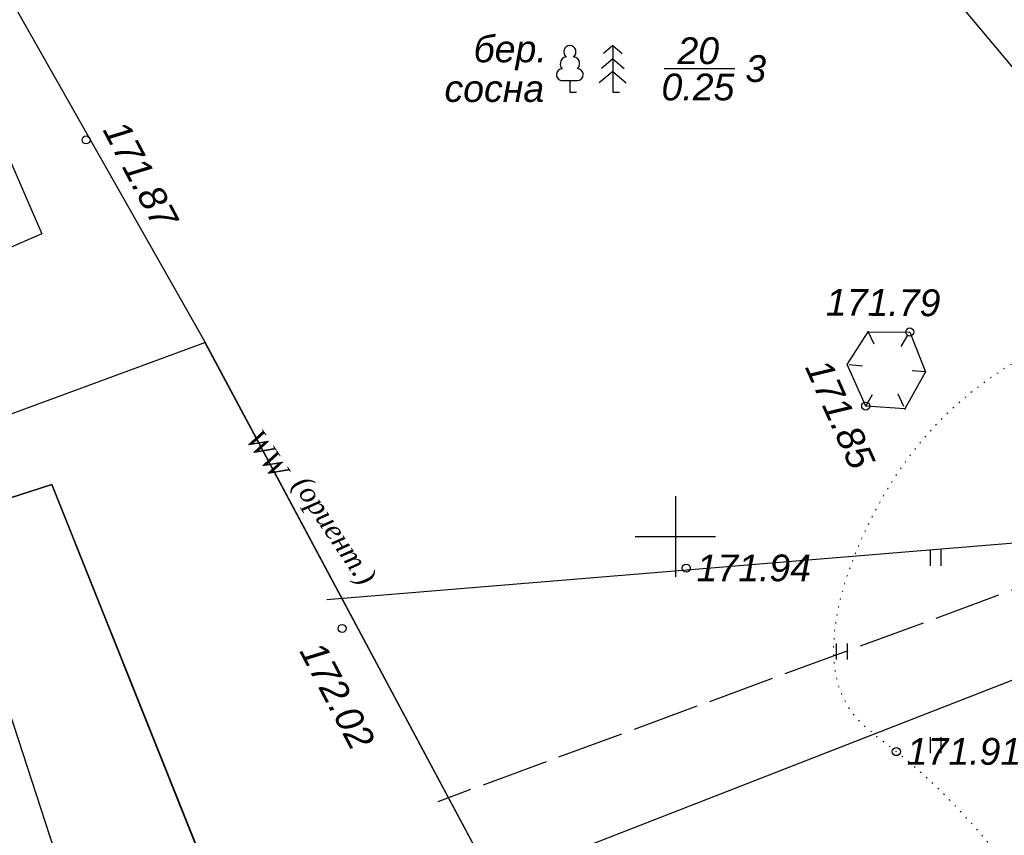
# Model space of a CAD drawing. Header units: metres. Extents: x 2193651 to 2201499, y 493187 to 494493.
# Tile 12 of 76: x 2199647 to 2199720, y 493568 to 493629. Entities that reach past the tile are written whole.
import ezdxf

# ---------------------------------------------------------------- set-up
doc = ezdxf.new("R2010")
doc.units = ezdxf.units.M
doc.set_wipeout_variables(frame=1)
doc.header["$PDSIZE"] = 0.25
for name, pattern in [('10_2', [6, 5, -1]), ('2_1', [1.5, 1, -0.5]), ('366', [0.55, 0.05, -0.5]), ('IMPORT-GOST2_303 5 _2_', [24, 20, -1.5, 1, -1.5])]:
    doc.linetypes.add(name, pattern=pattern)
for name, color, linetype, lineweight in [('contur_line', 7, 'Continuous', 20), ('net_pipeline', 7, 'Continuous', 30), ('КР_Оси', 21, 'IMPORT-GOST2_303 5 _2_', 15)]:
    doc.layers.add(name, color=color, linetype=linetype, lineweight=lineweight)
for name, color, linetype in [('contur_line_building', 7, 'Continuous'), ('graph_building', 7, 'Continuous'), ('grid_XY', 74, 'Continuous'), ('net_electro', 1, 'Continuous'), ('p', 7, 'Continuous'), ('relief_point', 7, 'Continuous'), ('z', 7, 'Continuous'), ('z_text_net_electro', 7, 'Continuous'), ('z_text_relief_point', 7, 'Continuous'), ('z_text_vegetation_text', 7, 'Continuous')]:
    doc.layers.add(name, color=color, linetype=linetype)
doc.layers.add('x_polygon', color=7, linetype='Continuous', true_color=0xffffff)
doc.styles.add('Bm-431', font='timesi.ttf')
doc.styles.add('D-131', font='ariali.ttf')
doc.linetypes.add('ограждение2', pattern='A,0.25,-0.1,[132,ltypeshp.shx,S=0.1,R=0,X=-0.1,Y=0],-0.1,1', length=1.45)

# ---------------------------------------------------------------- blocks, each defined once
blk = doc.blocks.new('330')
h = blk.add_hatch(color=0)
edge = h.paths.add_edge_path()
edge.add_arc((0, 0), 0.15, 0, 360.0003)
at = {"color": 0}
blk.add_circle((0, 0), 0.15, dxfattribs=at)
blk = doc.blocks.new('330p')
at = {"color": 0}
blk.add_point((0, 0), dxfattribs=at)
blk = doc.blocks.new('12')
at = {"color": 251, "true_color": 0x5d5d5d}
for points in [[(0, 1.5), (0, -1.5)], [(-1.5, 0), (1.5, 0)]]:
    blk.add_lwpolyline(points, dxfattribs=at)
blk = doc.blocks.new('ж9итдщд')
at = {"layer": 'x_polygon', "true_color": 0x5d5d5d}
h = blk.add_hatch(dxfattribs=at)
h.set_pattern_fill('401', color=251, style=0, pattern_type=2)
h.set_pattern_definition([(270, (-2190797.488, -493802.634), (14, -14), [1.2, -12.8]), (270, (-2190796.688, -493802.634), (14, -14), [1.2, -12.8]), (270, (-2190803.688, -493795.634), (14, -14), [1.2, -12.8]), (270, (-2190804.488, -493795.634), (14, -14), [1.2, -12.8])])
h.paths.add_polyline_path([(2196827.742, 493578.853), (2196820.756, 493592.326), (2196821.835, 493592.886), (2196813.407, 493599.827), (2196803.931, 493598.902), (2196794.65, 493598.504), (2196780.841, 493598.096), (2196768.796, 493598.564), (2196764.597, 493599.042), (2196756.676, 493600.649), (2196750.164, 493603.036), (2196748.787, 493603.721), (2196743.001, 493607.414), (2196736.246, 493613.36), (2196732.737, 493617.209), (2196731.729, 493614.312), (2196730.982, 493612.632), (2196730.291, 493611.296), (2196729.568, 493610.118), (2196728.816, 493609.097), (2196728.137, 493608.327), (2196728.041, 493608.228), (2196727.182, 493607.434), (2196726.092, 493606.588), (2196724.76, 493605.699), (2196722.488, 493604.352), (2196720.22, 493603.004), (2196719.911, 493602.807), (2196718.809, 493602.058), (2196717.474, 493601.042), (2196716.212, 493599.95), (2196715.022, 493598.778), (2196713.901, 493597.524), (2196712.848, 493596.183), (2196711.916, 493594.838), (2196711.04, 493593.409), (2196710.219, 493591.893), (2196709.921, 493591.296), (2196709.497, 493590.391), (2196708.837, 493588.824), (2196708.299, 493587.326), (2196707.886, 493585.921), (2196707.594, 493584.628), (2196707.401, 493583.352), (2196707.322, 493582.208), (2196707.348, 493581.099), (2196707.472, 493580.13), (2196707.697, 493579.205), (2196708.034, 493578.333), (2196708.437, 493577.599), (2196708.78, 493577.117), (2196708.942, 493576.919), (2196709.614, 493576.224), (2196710.529, 493575.445), (2196712.005, 493574.304), (2196713.038, 493573.461), (2196714.499, 493572.158), (2196716.04, 493570.644), (2196717.72, 493568.837), (2196719.596, 493566.656), (2196722.238, 493563.39), (2196725.219, 493559.67), (2196727.092, 493557.458), (2196728.689, 493555.711), (2196730.207, 493554.195), (2196731.645, 493552.903), (2196733.073, 493551.765), (2196734.488, 493550.777), (2196735.117, 493550.381), (2196735.888, 493549.932), (2196737.523, 493549.082), (2196739.49, 493548.193), (2196742.078, 493547.152), (2196746.425, 493545.47), (2196748.685, 493544.511), (2196750.214, 493543.786), (2196750.537, 493543.622), (2196753.982, 493541.823), (2196755.346, 493541.207), (2196756.542, 493540.776), (2196757.571, 493540.511), (2196757.595, 493540.506), (2196758.619, 493540.355), (2196759.683, 493540.306), (2196760.855, 493540.369), (2196762.034, 493540.547), (2196763.214, 493540.832), (2196764.485, 493541.253), (2196765.743, 493541.784), (2196766.978, 493542.414), (2196768.276, 493543.193), (2196769.529, 493544.066), (2196770.728, 493545.021), (2196771.863, 493546.048), (2196772.926, 493547.134), (2196773.696, 493548.015), (2196773.905, 493548.269), (2196774.858, 493549.528), (2196775.78, 493550.91), (2196776.771, 493552.591), (2196777.858, 493554.662), (2196779.646, 493558.363), (2196780.836, 493560.741), (2196781.832, 493562.523), (2196782.767, 493563.984), (2196783.492, 493564.977), (2196783.683, 493565.22), (2196784.689, 493566.391), (2196785.782, 493567.495), (2196787.03, 493568.599), (2196788.36, 493569.632), (2196789.849, 493570.651), (2196791.412, 493571.596), (2196793.132, 493572.514), (2196795.009, 493573.396), (2196797.038, 493574.233), (2196799.114, 493574.98), (2196801.321, 493575.672), (2196803.648, 493576.299), (2196804.975, 493576.614), (2196806.075, 493576.854), (2196808.693, 493577.348), (2196811.498, 493577.773), (2196814.49, 493578.12), (2196817.868, 493578.406), (2196821.927, 493578.637)])
at = {"color": 251, "lineweight": 25, "true_color": 0x5d5d5d}
for p, q in [((2196687.635, 493627.031), (2196687.635, 493627.031)), ((2196687.635, 493627.031), (2196687.635, 493627.031)), ((2196687.635, 493627.031), (2196687.635, 493627.031)), ((2196687.635, 493627.031), (2196687.635, 493627.031)), ((2196690.835, 493627.031), (2196690.835, 493627.031)), ((2196687.363, 493626.156), (2196687.363, 493626.156)), ((2196687.363, 493626.156), (2196687.363, 493626.156)), ((2196687.907, 493626.156), (2196687.907, 493626.156)), ((2196687.907, 493626.156), (2196687.907, 493626.156)), ((2196686.925, 493625.719), (2196686.925, 493625.719)), ((2196688.353, 493625.719), (2196688.353, 493625.719)), ((2196694.676, 493625.298), (2196699.961, 493625.298)), ((2196686.633, 493624.844), (2196686.633, 493624.844)), ((2196687.071, 493624.406), (2196688.196, 493624.406)), ((2196687.635, 493624.406), (2196687.635, 493624.406)), ((2196688.633, 493624.844), (2196688.633, 493624.844)), ((2196690.835, 493624.406), (2196690.835, 493624.406))]:
    blk.add_line(p, q, dxfattribs=at)
for points in [[(2196690.835, 493627.031), (2196690.143, 493626.416)], [(2196690.835, 493627.031), (2196690.835, 493623.531)], [(2196690.835, 493627.031), (2196691.542, 493626.416)], [(2196690.835, 493626.028), (2196689.986, 493625.309)], [(2196690.835, 493626.028), (2196691.699, 493625.309)], [(2196690.835, 493625.077), (2196689.835, 493624.246)], [(2196690.835, 493625.077), (2196691.85, 493624.246)], [(2196687.635, 493624.406), (2196687.635, 493623.531)], [(2196687.635, 493623.531), (2196688.135, 493623.531)], [(2196690.835, 493623.531), (2196691.335, 493623.531)]]:
    blk.add_lwpolyline(points, dxfattribs=at)
for centre, radius, start, end in [((2196687.67, 493626.541), 0.492, 94.0854, 231.37354), ((2196687.6, 493626.541), 0.492, 308.62658, 85.91445), ((2196687.364, 493625.717), 0.439, 90.19444, 179.80562), ((2196687.915, 493625.719), 0.438, 0, 90.00021), ((2196687.071, 493624.844), 0.438, 90.00021, 179.99985), ((2196687.347, 493625.616), 0.434, 166.32449, 230.45337), ((2196687.874, 493625.644), 0.485, 311.60768, 8.93121), ((2196688.196, 493624.844), 0.438, 0, 90.00021), ((2196687.071, 493624.844), 0.438, 179.99985, 270.00006), ((2196688.196, 493624.844), 0.438, 270.00006, 0)]:
    blk.add_arc(centre, radius, start, end, dxfattribs=at)
at = {"layer": 'contur_line', "color": 251, "linetype": '366', "true_color": 0x5d5d5d, "flags": 128}
blk.add_lwpolyline([(2196732.737, 493617.209), (2196731.729, 493614.312), (2196730.982, 493612.632), (2196730.291, 493611.296), (2196729.568, 493610.118), (2196728.816, 493609.097), (2196728.137, 493608.327), (2196728.041, 493608.228), (2196727.182, 493607.434), (2196726.092, 493606.588), (2196724.76, 493605.699), (2196722.488, 493604.352), (2196720.22, 493603.004), (2196719.911, 493602.807), (2196718.809, 493602.058), (2196717.474, 493601.042), (2196716.212, 493599.95), (2196715.022, 493598.778), (2196713.901, 493597.524), (2196712.848, 493596.183), (2196711.916, 493594.838), (2196711.04, 493593.409), (2196710.219, 493591.893), (2196709.921, 493591.296), (2196709.497, 493590.391), (2196708.837, 493588.824), (2196708.299, 493587.326), (2196707.886, 493585.921), (2196707.594, 493584.628), (2196707.401, 493583.352), (2196707.322, 493582.208), (2196707.348, 493581.099), (2196707.472, 493580.13), (2196707.697, 493579.205), (2196708.034, 493578.333), (2196708.437, 493577.599), (2196708.78, 493577.117), (2196708.942, 493576.919), (2196709.614, 493576.224), (2196710.529, 493575.445), (2196712.005, 493574.304), (2196713.038, 493573.461), (2196714.499, 493572.158), (2196716.04, 493570.644), (2196717.72, 493568.837), (2196719.596, 493566.656), (2196722.238, 493563.39), (2196725.219, 493559.67), (2196727.092, 493557.458), (2196728.689, 493555.711), (2196730.207, 493554.195), (2196731.645, 493552.903), (2196733.073, 493551.765), (2196734.488, 493550.777), (2196735.117, 493550.381), (2196735.888, 493549.932), (2196737.523, 493549.082), (2196739.49, 493548.193), (2196742.078, 493547.152), (2196746.425, 493545.47), (2196748.685, 493544.511), (2196750.214, 493543.786), (2196750.537, 493543.622), (2196753.982, 493541.823), (2196755.346, 493541.207), (2196756.542, 493540.776), (2196757.571, 493540.511), (2196757.595, 493540.506), (2196758.619, 493540.355), (2196759.683, 493540.306), (2196760.855, 493540.369), (2196762.034, 493540.547), (2196763.214, 493540.832), (2196764.485, 493541.253), (2196765.743, 493541.784), (2196766.978, 493542.414), (2196768.276, 493543.193), (2196769.529, 493544.066), (2196770.728, 493545.021), (2196771.863, 493546.048), (2196772.926, 493547.134), (2196773.696, 493548.015), (2196773.905, 493548.269), (2196774.858, 493549.528), (2196775.78, 493550.91), (2196776.771, 493552.591), (2196777.858, 493554.662), (2196779.646, 493558.363), (2196780.836, 493560.741), (2196781.832, 493562.523), (2196782.767, 493563.984), (2196783.492, 493564.977), (2196783.683, 493565.22), (2196784.689, 493566.391), (2196785.782, 493567.495), (2196787.03, 493568.599), (2196788.36, 493569.632), (2196789.849, 493570.651), (2196791.412, 493571.596), (2196793.132, 493572.514), (2196795.009, 493573.396), (2196797.038, 493574.233), (2196799.114, 493574.98), (2196801.321, 493575.672), (2196803.648, 493576.299), (2196804.975, 493576.614), (2196806.075, 493576.854), (2196808.693, 493577.348), (2196811.498, 493577.773), (2196814.49, 493578.12), (2196817.868, 493578.406), (2196821.927, 493578.637), (2196827.742, 493578.853)], dxfattribs=at)
at = {"layer": 'contur_line_building', "color": 251, "lineweight": 30, "true_color": 0x5d5d5d}
for points in [[(2196632.165, 493627.965), (2196640.203, 493631.454), (2196648.231, 493612.956), (2196640.193, 493609.467)], [(2196619.529, 493552.663), (2196610.695, 493579.734), (2196641.672, 493589.843), (2196650.506, 493562.772)]]:
    blk.add_lwpolyline(points, close=True, dxfattribs=at)
at = {"layer": 'contur_line_building', "color": 251, "lineweight": 30, "true_color": 0x5d5d5d, "flags": 128}
blk.add_lwpolyline([(2196712.644, 493599.906), (2196709.718, 493600.104), (2196708.338, 493603.196), (2196709.894, 493605.65), (2196713.006, 493605.632), (2196714.174, 493602.648)], close=True, dxfattribs=at)
at = {"layer": 'graph_building', "color": 251, "linetype": '2_1', "true_color": 0x5d5d5d}
for p, q in [((2196709.894, 493605.65), (2196710.403, 493604.586)), ((2196712.358, 493604.543), (2196713.006, 493605.632)), ((2196709.481, 493603.088), (2196708.338, 493603.196)), ((2196714.174, 493602.648), (2196713.059, 493602.752)), ((2196709.718, 493600.104), (2196710.344, 493601.156)), ((2196712.115, 493601.01), (2196712.644, 493599.906))]:
    blk.add_line(p, q, dxfattribs=at)
at = {"layer": 'net_electro', "color": 251, "true_color": 0x5d5d5d, "flags": 128}
blk.add_lwpolyline([(2196669.498, 493585.668), (2196779.386, 493594.72), (2196856.13, 493621.836), (2196922.447, 493646.503), (2196987.501, 493671.423), (2196987.501, 493671.423)], dxfattribs=at)
at = {"layer": 'net_pipeline', "color": 251, "linetype": '10_2', "true_color": 0x5d5d5d, "flags": 128}
blk.add_lwpolyline([(2197187.71, 493755.96), (2197059.409, 493711.46), (2197001.318, 493689.953), (2196875.68, 493643.44), (2196677.774, 493570.565)], dxfattribs=at)
at = {"layer": 'p', "color": 251, "linetype": 'Continuous', "true_color": 0x5d5d5d}
for points in [[(2197058.832, 493711.546), (2196681.952, 493564.546), (2196660.412, 493604.866), (2196639.972, 493640.886), (2196629.412, 493660.506), (2196597.912, 493719.006), (2196578.312, 493756.106), (2196577.472, 493761.166), (2196577.452, 493786.146), (2196578.232, 493801.946), (2196581.652, 493813.526), (2196585.372, 493821.166), (2196595.252, 493832.726), (2196756.752, 493910.286), (2196821.372, 493940.626), (2196842.732, 493950.726), (2196916.872, 493986.026)], [(2197058.832, 493711.546), (2196681.952, 493564.546), (2196696.112, 493538.026), (2196724.652, 493481.466), (2196758.872, 493416.326), (2196762.992, 493406.126), (2196828.992, 493434.366), (2197018.892, 493524.286), (2197108.392, 493561.506), (2197131.352, 493571.326)], [(2196617.192, 493633.886), (2196633.972, 493595.126), (2196635.672, 493589.966), (2196648.972, 493594.246), (2196666.552, 493550.206), (2196614.032, 493529.206), (2196599.492, 493582.466), (2196594.352, 493601.806), (2196596.112, 493612.006), (2196601.972, 493622.926), (2196610.212, 493629.826)], [(2196633.972, 493595.126), (2196660.392, 493604.846), (2196696.112, 493538.026), (2196687.192, 493534.446), (2196673.632, 493529.026), (2196661.012, 493523.986), (2196619.952, 493507.546), (2196614.032, 493529.206), (2196666.552, 493550.206), (2196648.972, 493594.246), (2196635.672, 493589.966)], [(2196599.492, 493582.466), (2196633.972, 493595.126), (2196635.672, 493589.966), (2196648.972, 493594.246), (2196666.592, 493550.226), (2196614.032, 493529.206)]]:
    blk.add_lwpolyline(points, close=True, dxfattribs=at)
at = {"layer": 'z', "color": 251, "linetype": 'Continuous', "true_color": 0x5d5d5d}
blk.add_lwpolyline([(2196724.652, 493481.466), (2196696.112, 493538.026), (2196681.952, 493564.546), (2196660.412, 493604.866), (2196639.972, 493640.886), (2196629.412, 493660.506), (2196597.912, 493719.006), (2196578.312, 493756.106), (2196577.472, 493761.166), (2196577.452, 493786.146), (2196578.232, 493801.946), (2196581.652, 493813.526), (2196585.372, 493821.166), (2196595.252, 493832.726), (2196756.752, 493910.286)], dxfattribs=at)
at = {"layer": 'grid_XY', "color": 251, "true_color": 0x5d5d5d, "xscale": 2, "yscale": 2, "zscale": 2, "row_count": 14, "column_count": 13, "row_spacing": 100, "column_spacing": 100}
blk.add_blockref('12', (2196295.512, 493190.366), dxfattribs=at)
at = {"layer": 'relief_point', "color": 251, "true_color": 0x5d5d5d, "xscale": 2, "yscale": 2, "zscale": 2}
for name, p in [('330', (2196651.522, 493619.97, 343.74)), ('330', (2196713.006, 493605.632, 343.58)), ('330p', (2196709.894, 493605.65, 343.56)), ('330p', (2196708.338, 493603.196, 343.58)), ('330p', (2196714.174, 493602.648, 343.52)), ('330', (2196709.718, 493600.104, 343.7)), ('330p', (2196712.644, 493599.906, 343.6)), ('330', (2196696.318, 493588.004, 343.88)), ('330', (2196670.634, 493583.5, 344.04))]:
    blk.add_blockref(name, p, dxfattribs=at)
at = {"layer": 'relief_point', "color": 251, "true_color": 0x5d5d5d, "xscale": 2, "yscale": 2, "zscale": 2, "rotation": 359.4021428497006}
blk.add_blockref('330', (2196712.005, 493574.304, 343.82), dxfattribs=at)
at = {"layer": 'z_text_net_electro', "color": 251, "true_color": 0x5d5d5d, "style": 'Bm-431'}
for s, p in [(' WW ', (2196663.055, 493598.131)), (' (ориент.)', (2196666.569, 493594.716))]:
    blk.add_text(s, height=1.5, rotation=304.04284, dxfattribs=at).set_placement(p)
at = {"layer": 'z_text_relief_point', "color": 251, "true_color": 0x5d5d5d, "style": 'D-131'}
for s, rotation, p in [(' 171.87', 297.65666, (2196652.374, 493621.402, 343.74)), (' 171.79', 359.6686, (2196705.966, 493606.864, 343.58)), (' 171.85', 294.05183, (2196704.847, 493603.714, 343.7)), (' 172.02', 297.65666, (2196667.056, 493582.502, 344.04))]:
    blk.add_text(s, height=2, rotation=rotation, dxfattribs=at).set_placement(p)
for s, p in [(' 171.94', (2196696.318, 493587.021, 343.88)), (' 171.91', (2196712.005, 493573.321, 343.82))]:
    blk.add_text(s, height=2, dxfattribs=at).set_placement(p)
at = {"layer": 'z_text_vegetation_text', "color": 251, "true_color": 0x5d5d5d, "style": 'D-131'}
for s, p in [('бер.', (2196680.454, 493625.771)), ('20', (2196695.669, 493625.632)), (' 3', (2196699.961, 493624.298)), ('сосна', (2196678.277, 493622.808)), ('0.25', (2196694.478, 493622.923))]:
    blk.add_text(s, height=2, dxfattribs=at).set_placement(p)
at = {"color": 7, "lineweight": 0, "true_color": 0xffffff}
blk.add_wipeout([(2197379.001, 493517.103), (2197495.512, 493517.103), (2197495.512, 494487.366), (2196201.796, 494487.366), (2196201.796, 493187.366), (2197495.512, 493187.366), (2197495.512, 493517.103), (2196554.68, 493517.103), (2196554.68, 493858.249), (2197070.734, 494090.366), (2197224.867, 494090.366), (2197276.818, 493979.65), (2197379.001, 493803.734)], dxfattribs=at)

msp = doc.modelspace()

# ---------------------------------------------------------------- block references
at = {"color": 1, "lineweight": 100}
msp.add_blockref('ж9итдщд', (3000, 0), dxfattribs=at)

# ---------------------------------------------------------------- next in the draw order: linework, layer by layer
at = {"layer": 'КР_Оси', "color": 5, "linetype": 'ограждение2', "lineweight": 30, "ltscale": 3.9}
msp.add_lwpolyline([(2199718.494, 493863.646), (2199907.199, 493963.07), (2199917.573, 493941.582), (2200026.495, 493999.899), (2200134.946, 493797.679), (2200193.035, 493826.903), (2200197.097, 493822.293), (2200216.022, 493832), (2200216.967, 493830.158), (2200219.848, 493831.636), (2200242.388, 493788.347), (2200291.162, 493670.239), (2200097.612, 493598.466), (2200061.283, 493696.208), (2199849.262, 493616.716), (2199781.212, 493591.566), (2199757.812, 493597.866), (2199739.012, 493603.566), (2199691.212, 493660.566), (2199652.501, 493641.557), (2199637.584, 493646.004)], dxfattribs=at)

doc.saveas('drawing.dxf')
